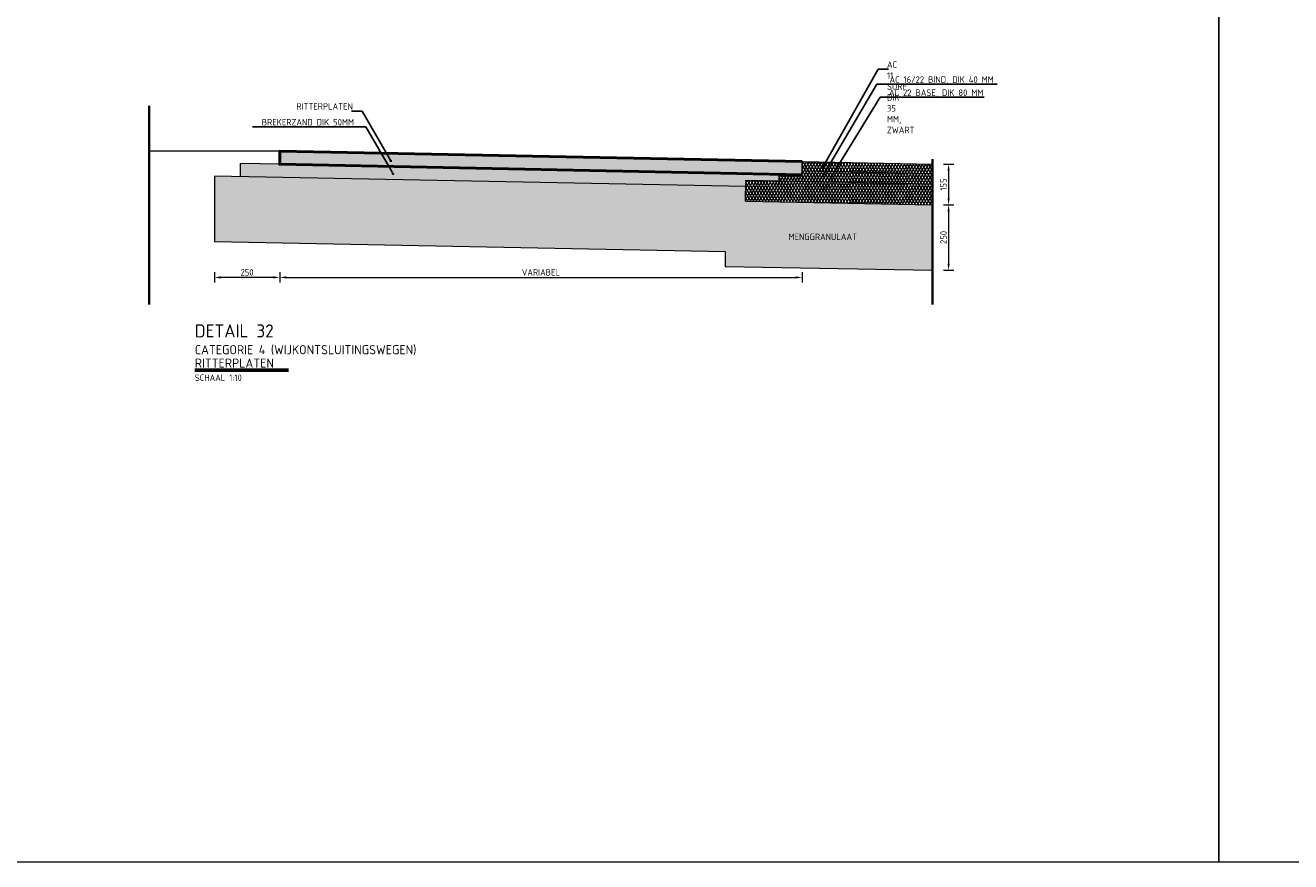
# Model space of a CAD drawing. Header units: metres. Extents: x 92403 to 95147, y 464428 to 465602.
# Tile 240 of 256: x 92599.28 to 92604.13, y 465099.19 to 465102.39. Entities that reach past the tile are written whole.
import ezdxf
from ezdxf import colors
from ezdxf.entities.mleader import LeaderData, LeaderLine
from ezdxf.math import Vec2, Vec3

# ---------------------------------------------------------------- set-up
doc = ezdxf.new("R2010")
doc.units = ezdxf.units.M
doc.linetypes.add('AL-PROJECT', pattern=[18, 12, -3, 0, -3])
doc.linetypes.add('VW-1-1_STREEP', pattern=[2, 1, -1])
doc.layers.get('0').update_dxf_attribs({"linetype": 'CONTINUOUS'})
doc.layers.get('Defpoints').update_dxf_attribs({"linetype": 'CONTINUOUS'})
for name, color, linetype, lineweight in [('N-WE-GR-GRAS-A', 62, 'CONTINUOUS', 18), ('N-WE-VH-DREMPEL_ASFALT-M', 7, 'CONTINUOUS', 18), ('N-WE-VH-VERHARDING_ASFALT-AD-10', 252, 'CONTINUOUS', 18), ('N-WE-VH-VERHARDING_ASFALT-G', 250, 'CONTINUOUS', 0), ('N-WE-VH-VERHARDING_ASFALT-T25', 7, 'CONTINUOUS', 25), ('N-WE-VH-VERHARDING_FUNDERING-A', 251, 'CONTINUOUS', 18), ('N-WE-VH-VERHARDING_FUNDERING-AD', 252, 'CONTINUOUS', 18), ('N-WE-VH-VERHARDING_FUNDERING-AD-10', 252, 'CONTINUOUS', 18), ('N-WE-VW-MARKERING_LANGS_STREEP_11-G', 7, 'VW-1-1_STREEP', 13), ('N-XX-GW-GROND_ZAND_CUNETZAND-A-50', 7, 'CONTINUOUS', 18), ('N-XX-VH-VERHARDING_GRASBETONSTEEN-GD', 70, 'CONTINUOUS', 50), ('N-XX-VH-VERHARDING_GRASPLAAT-AD-50', 72, 'CONTINUOUS', 18), ('X-XX-AL-PROJECTGRENS-G', 7, 'AL-PROJECT', 35), ('X-XX-AL-TEKENBLAD_TITELBLOK-T35', 50, 'CONTINUOUS', 35), ('X-XX-AL-VERWIJZING-T35', 7, 'CONTINUOUS', 35), ('X-XX-AL-VERWIJZING-T50', 7, 'CONTINUOUS', 50), ('X-XX-AL-VERWIJZING_DETAIL-M', 7, 'CONTINUOUS', 18)]:
    doc.layers.add(name, color=color, linetype=linetype, lineweight=lineweight)
doc.styles.add('NLCS-ISO-M10-T25', font='NLCS-ISO.ttf', dxfattribs={"height": 0.025})
doc.styles.add('NLCS-ISO-M10000-T35', font='NLCS-ISO.ttf', dxfattribs={"height": 35})
doc.styles.add('NLCS-ISO-M10000-T50', font='NLCS-ISO.ttf', dxfattribs={"height": 50})
doc.styles.add('NLCS_10_25', font='NLCS-ISO.ttf', dxfattribs={"height": 0.025})
doc.dimstyles.new('NLCS-M10-T25-PIJL_L2_H1', dxfattribs={"dimscale": 0.01, "dimtxt": 2.5, "dimasz": 2.5, "dimexe": 2, "dimexo": 2, "dimgap": 0.7, "dimtad": 1, "dimzin": 0, "dimdsep": 46, "dimtxsty": 'NLCS-ISO-M10-T25', "dimcen": 2.5, "dimdle": 2, "dimclrd": 256, "dimclre": 256, "dimclrt": 7, "dimadec": 1, "dimazin": 0, "dimtfac": 1, "dimtdec": 3, "dimtofl": 0, "dimtmove": 1, "dimatfit": 0, "dimfxl": 2, "dimfxlon": 1, "dimtfillclr": 256, "dimtolj": 1, "dimtzin": 0, "dimlwd": -1, "dimlwe": -1, "dimarcsym": 0})
pattern_1 = [(60, (2985.363616, 6084.488832), (-0.00866025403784, 0.005), []), (120, (2985.363616, 6084.488832), (-0.00866025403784, -0.005), [])]

# ---------------------------------------------------------------- blocks, each defined once
blk = doc.blocks.new('*D864')
at = {"layer": 'Defpoints', "color": 0, "transparency": 16777216}
for p in [(92600.2559, 465101.8597), (92602.2561, 465101.8197), (92602.2561, 465101.4266)]:
    blk.add_point(p, dxfattribs=at)
at = {"layer": 'X-XX-AL-VERWIJZING_DETAIL-M', "transparency": 16777216}
for p, q in [((92600.2559, 465101.4466), (92600.2559, 465101.4066)), ((92600.2809, 465101.4266), (92602.2311, 465101.4266)), ((92602.2561, 465101.4466), (92602.2561, 465101.4066))]:
    blk.add_line(p, q, dxfattribs=at)
for points in [[(92600.2809, 465101.4308), (92600.2809, 465101.4225), (92600.2559, 465101.4266)], [(92602.2311, 465101.4308), (92602.2311, 465101.4225), (92602.2561, 465101.4266)]]:
    blk.add_solid(points, dxfattribs=at)
at = {"layer": 'X-XX-AL-VERWIJZING_DETAIL-M', "color": 7, "transparency": 16777216, "insert": (92601.256, 465101.4461), "char_height": 0.025, "attachment_point": 5, "style": 'NLCS-ISO-M10-T25'}
blk.add_mtext('\\A1;VARIABEL', dxfattribs=at)
blk = doc.blocks.new('*D865')
at = {"layer": 'Defpoints', "color": 0, "transparency": 16777216}
for p in [(92602.7561, 465101.8597), (92602.7561, 465101.7046), (92602.8171, 465101.7046)]:
    blk.add_point(p, dxfattribs=at)
at = {"layer": 'X-XX-AL-VERWIJZING_DETAIL-M', "transparency": 16777216}
for p, q in [((92602.7971, 465101.8597), (92602.8371, 465101.8597)), ((92602.8171, 465101.8347), (92602.8171, 465101.7296)), ((92602.7971, 465101.7046), (92602.8371, 465101.7046))]:
    blk.add_line(p, q, dxfattribs=at)
for points in [[(92602.8129, 465101.8347), (92602.8212, 465101.8347), (92602.8171, 465101.8597)], [(92602.8129, 465101.7296), (92602.8212, 465101.7296), (92602.8171, 465101.7046)]]:
    blk.add_solid(points, dxfattribs=at)
at = {"layer": 'X-XX-AL-VERWIJZING_DETAIL-M', "color": 7, "transparency": 16777216, "insert": (92602.7976, 465101.7821), "char_height": 0.025, "attachment_point": 5, "rotation": 90, "style": 'NLCS-ISO-M10-T25'}
blk.add_mtext('\\A1;155', dxfattribs=at)
blk = doc.blocks.new('*D866')
at = {"layer": 'Defpoints', "color": 0, "transparency": 16777216}
for p in [(92602.7561, 465101.7046), (92602.7561, 465101.4546), (92602.8171, 465101.4546)]:
    blk.add_point(p, dxfattribs=at)
at = {"layer": 'X-XX-AL-VERWIJZING_DETAIL-M', "transparency": 16777216}
for p, q in [((92602.7971, 465101.7046), (92602.8371, 465101.7046)), ((92602.8171, 465101.6796), (92602.8171, 465101.4796)), ((92602.7971, 465101.4546), (92602.8371, 465101.4546))]:
    blk.add_line(p, q, dxfattribs=at)
for points in [[(92602.8129, 465101.6796), (92602.8212, 465101.6796), (92602.8171, 465101.7046)], [(92602.8129, 465101.4796), (92602.8212, 465101.4796), (92602.8171, 465101.4546)]]:
    blk.add_solid(points, dxfattribs=at)
at = {"layer": 'X-XX-AL-VERWIJZING_DETAIL-M', "color": 7, "transparency": 16777216, "insert": (92602.7976, 465101.5796), "char_height": 0.025, "attachment_point": 5, "rotation": 90, "style": 'NLCS-ISO-M10-T25'}
blk.add_mtext('\\A1;250', dxfattribs=at)
blk = doc.blocks.new('_Dot')
at = {"color": 0, "linetype": 'ByBlock', "lineweight": -2}
blk.add_line((-0.5, 0), (-1, 0), dxfattribs=at)
at = {"color": 0, "linetype": 'ByBlock', "const_width": 0.5}
blk.add_lwpolyline([(-0.25, 0, 1), (0.25, 0, 1)], format="xyb", close=True, dxfattribs=at)
blk = doc.blocks.new('*D867')
at = {"layer": 'Defpoints', "color": 0, "transparency": 16777216}
for p in [(92600.0061, 465101.8146), (92600.2559, 465101.8597), (92600.0061, 465101.4266)]:
    blk.add_point(p, dxfattribs=at)
at = {"layer": 'X-XX-AL-VERWIJZING_DETAIL-M', "transparency": 16777216}
for p, q in [((92600.0061, 465101.4466), (92600.0061, 465101.4066)), ((92600.2309, 465101.4266), (92600.0311, 465101.4266)), ((92600.2559, 465101.4466), (92600.2559, 465101.4066))]:
    blk.add_line(p, q, dxfattribs=at)
for points in [[(92600.0311, 465101.4308), (92600.0311, 465101.4225), (92600.0061, 465101.4266)], [(92600.2309, 465101.4308), (92600.2309, 465101.4225), (92600.2559, 465101.4266)]]:
    blk.add_solid(points, dxfattribs=at)
at = {"layer": 'X-XX-AL-VERWIJZING_DETAIL-M', "color": 7, "transparency": 16777216, "insert": (92600.131, 465101.4461), "char_height": 0.025, "attachment_point": 5, "style": 'NLCS-ISO-M10-T25'}
blk.add_mtext('\\A1;250', dxfattribs=at)

msp = doc.modelspace()

# ---------------------------------------------------------------- hatches: boundary and pattern name
at = {"layer": 'N-WE-VH-VERHARDING_ASFALT-AD-10'}
h = msp.add_hatch(dxfattribs=at)
h.set_pattern_fill('AVH-ASFALT', color=256, scale=0.01, pattern_type=2)
h.set_pattern_definition(pattern_1)
h.paths.add_polyline_path([(92602.756095, 465101.859662), (92602.256095, 465101.869662), (92602.256095, 465101.834655), (92602.756095, 465101.824655)])
h = msp.add_hatch(dxfattribs=at)
h.set_pattern_fill('AVH-ASFALT', color=256, scale=0.01, pattern_type=2)
h.set_pattern_definition(pattern_1)
h.paths.add_polyline_path([(92602.756095, 465101.824655), (92602.256095, 465101.834655), (92602.256095, 465101.819652), (92602.168642, 465101.821401), (92602.168142, 465101.796406), (92602.756095, 465101.784647)])
h = msp.add_hatch(dxfattribs=at)
h.set_pattern_fill('AVH-ASFALT', color=256, scale=0.01, pattern_type=2)
h.set_pattern_definition(pattern_1)
h.paths.add_polyline_path([(92602.040665, 465101.798955), (92602.039066, 465101.718971), (92602.756095, 465101.704631), (92602.756095, 465101.784647)])
at = {"layer": 'N-WE-VH-VERHARDING_FUNDERING-AD-10'}
h = msp.add_hatch(dxfattribs=at)
h.set_pattern_fill('AVH-FUNDERING_GRANULAAT', color=256, scale=0.01, pattern_type=2)
h.set_pattern_definition([(0, (92580.41614, 465107.48547), (0, 0.1), [0, -0.1]), (0, (92580.41714, 465107.45047), (0, 0.1), [0, -0.1]), (0, (92580.42014, 465107.50447), (0, 0.1), [0, -0.1]), (338.1986, (92580.368138, 465107.473465), (0.300000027, -0.099999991), [0.0107703, -0.5277462]), (216.8699, (92580.378138, 465107.469465), (0.299999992, 0.200000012), [0.005, -0.495]), (130.6013, (92580.374138, 465107.466465), (0.500000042, -0.599999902), [0.0092195, -0.9127349]), (206.5651, (92580.34114, 465107.454465), (-0.09999992, -0.10000013), [0.0022361, -0.2213707]), (326.3099, (92580.339138, 465107.453465), (0.199999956, -0.100000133), [0.0036056, -0.3569496]), (108.4349, (92580.342138, 465107.451465), (-0.09999984, 0.200000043), [0.0031623, -0.3130655]), (225, (92580.40514, 465107.444465), (-2e-17, -0.10000003), [0.0042426, -0.1371787]), (0, (92580.40214, 465107.44147), (0.1, 0.1), [0.006, -0.094]), (135, (92580.40814, 465107.441465), (-0.10000003, 9e-18), [0.0042426, -0.1371787]), (251.5651, (92580.393138, 465107.508465), (0.09999984, 0.200000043), [0.0031623, -0.3130655]), (0, (92580.39214, 465107.50547), (0.1, 0.1), [0.005, -0.095]), (143.1301, (92580.397138, 465107.505465), (-0.299999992, 0.200000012), [0.005, -0.495]), (213.6901, (92580.340138, 465107.509465), (0.199999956, 0.100000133), [0.0036056, -0.3569496]), (341.5651, (92580.337138, 465107.507465), (-0.200000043, 0.09999984), [0.0063246, -0.3099032]), (126.8699, (92580.343138, 465107.505465), (0.200000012, -0.299999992), [0.005, -0.495]), (0, (92580.36914, 465107.50547), (0, 0.1), [0, -0.1]), (0, (92580.34214, 465107.47947), (0, 0.1), [0, -0.1]), (0, (92580.37014, 465107.44247), (0, 0.1), [0, -0.1]), (0, (92580.39714, 465107.47347), (0, 0.1), [0, -0.1]), (0, (92580.36814, 465107.49047), (0, 0.1), [0, -0.1]), (0, (92580.34614, 465107.49347), (0, 0.1), [0, -0.1]), (0, (92580.35514, 465107.48747), (0, 0.1), [0, -0.1]), (0, (92580.35114, 465107.46347), (0, 0.1), [0, -0.1]), (0, (92580.32714, 465107.46747), (0, 0.1), [0, -0.1]), (0, (92580.32814, 465107.49047), (0, 0.1), [0, -0.1]), (0, (92580.32514, 465107.51247), (0, 0.1), [0, -0.1]), (0, (92580.35614, 465107.51647), (0, 0.1), [0, -0.1]), (0, (92580.37814, 465107.52047), (0, 0.1), [0, -0.1]), (0, (92580.41314, 465107.51647), (0, 0.1), [0, -0.1]), (0, (92580.38914, 465107.48547), (0, 0.1), [0, -0.1]), (0, (92580.37914, 465107.50347), (0, 0.1), [0, -0.1]), (0, (92580.38714, 465107.45547), (0, 0.1), [0, -0.1]), (0, (92580.35714, 465107.45047), (0, 0.1), [0, -0.1]), (0, (92580.38714, 465107.42847), (0, 0.1), [0, -0.1]), (0, (92580.35414, 465107.43447), (0, 0.1), [0, -0.1]), (0, (92580.32214, 465107.43147), (0, 0.1), [0, -0.1]), (0, (92580.33414, 465107.42647), (0, 0.1), [0, -0.1]), (0, (92580.33514, 465107.44047), (0, 0.1), [0, -0.1]), (0, (92580.40214, 465107.42447), (0, 0.1), [0, -0.1]), (0, (92580.41414, 465107.46547), (0, 0.1), [0, -0.1]), (0, (92580.40914, 465107.49547), (0, 0.1), [0, -0.1]), (0, (92580.36314, 465107.42347), (0, 0.1), [0, -0.1])])
h.paths.add_polyline_path([(92602.039066, 465101.718971), (92602.040365, 465101.773956), (92600.006095, 465101.814642), (92600.006097, 465101.564592), (92601.962047, 465101.525473), (92601.962047, 465101.469003), (92602.755187, 465101.454599), (92602.756095, 465101.704631)])
at = {"layer": 'N-XX-GW-GROND_ZAND_CUNETZAND-A-50'}
h = msp.add_hatch(dxfattribs=at)
h.set_pattern_fill('AGW-GROND_ZAND_CUNETZAND', color=256, scale=0.01, pattern_type=2)
h.set_pattern_definition([(0, (2985.363616, 6084.488832), (0.00625, 0.00625), [0, -0.0125])])
h.paths.add_polyline_path([(92602.040365, 465101.773956), (92602.040665, 465101.798955), (92602.168142, 465101.796406), (92602.168642, 465101.821401), (92600.256095, 465101.859652), (92600.106095, 465101.862652), (92600.106095, 465101.812642)])
at = {"layer": 'N-XX-VH-VERHARDING_GRASPLAAT-AD-50'}
h = msp.add_hatch(dxfattribs=at)
h.set_pattern_fill('AVH-GRASPLAAT', color=256, scale=0.01, pattern_type=2)
h.set_pattern_definition([(0, (-1711.60246, -603.29952), (0, 0.0216506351), [0.0125, -0.025]), (120, (-1711.60246, -603.29952), (-0.0187500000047, -0.01082531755), [0.0125, -0.025]), (60, (-1711.58996, -603.29952), (-0.0187500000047, 0.01082531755), [0.0125, -0.025])])
h.paths.add_polyline_path([(92600.256095, 465101.909662), (92600.256095, 465101.859652), (92602.256095, 465101.819652), (92602.256095, 465101.869662)])

# ---------------------------------------------------------------- linework, layer by layer
at = {"layer": 'N-WE-GR-GRAS-A', "flags": 128}
msp.add_lwpolyline([(92600.256095, 465101.909662), (92599.756095, 465101.909662)], dxfattribs=at)
at = {"layer": 'N-WE-VH-VERHARDING_ASFALT-G', "flags": 128}
for points in [[(92602.256095, 465101.869662), (92602.756095, 465101.859662)], [(92602.256095, 465101.819652), (92602.256095, 465101.869662)], [(92602.168142, 465101.796406), (92602.168642, 465101.821401)], [(92602.255395, 465101.834669), (92602.755395, 465101.824669)], [(92602.039066, 465101.718971), (92602.040665, 465101.798955)], [(92602.040665, 465101.798955), (92602.756395, 465101.784641)], [(92602.168142, 465101.796406), (92602.754595, 465101.784677)], [(92602.039066, 465101.718971), (92602.756095, 465101.704631)]]:
    msp.add_lwpolyline(points, dxfattribs=at)
at = {"layer": 'N-WE-VH-VERHARDING_FUNDERING-A', "flags": 128}
for points in [[(92600.106095, 465101.812642), (92600.106095, 465101.862652)], [(92600.255928, 465101.859655), (92600.106095, 465101.862652)]]:
    msp.add_lwpolyline(points, dxfattribs=at)
at = {"layer": 'N-WE-VH-VERHARDING_FUNDERING-AD', "flags": 128}
msp.add_lwpolyline([(92602.040365, 465101.773956), (92600.006095, 465101.814642), (92600.006097, 465101.564592), (92601.962047, 465101.525473), (92601.962047, 465101.469003), (92602.755187, 465101.454599)], dxfattribs=at)
at = {"layer": 'N-WE-VW-MARKERING_LANGS_STREEP_11-G', "linetype": 'Continuous'}
for points in [[(92603.852078, 465099.190265), (92613.259134, 465099.190265), (92613.259134, 465111.078697), (92603.852078, 465111.078697)], [(92590.88378, 465099.190265), (92603.852078, 465099.190265), (92603.852078, 465111.01153), (92590.88378, 465111.01153)]]:
    msp.add_lwpolyline(points, close=True, dxfattribs=at)
at = {"layer": 'N-XX-VH-VERHARDING_GRASBETONSTEEN-GD', "flags": 128}
msp.add_lwpolyline([(92602.256095, 465101.819652), (92600.256095, 465101.859652), (92600.256095, 465101.909662), (92602.256095, 465101.869662), (92602.256095, 465101.869662)], dxfattribs=at)
at = {"layer": 'X-XX-AL-PROJECTGRENS-G', "flags": 128}
for points in [[(92599.756095, 465101.32257), (92599.756095, 465101.32257), (92599.756095, 465102.083662)], [(92602.756095, 465101.32257), (92602.756095, 465101.879666)]]:
    msp.add_lwpolyline(points, dxfattribs=at)
at = {"layer": 'X-XX-AL-TEKENBLAD_TITELBLOK-T35'}
for p, q in [((92599.931015, 465101.074166), (92600.289675, 465101.074166)), ((92599.931015, 465101.069166), (92600.289675, 465101.069166))]:
    msp.add_line(p, q, dxfattribs=at)

# ---------------------------------------------------------------- texts
at = {"layer": 'N-WE-VH-DREMPEL_ASFALT-M', "char_height": 0.025, "attachment_point": 7, "style": 'NLCS_10_25'}
for s, insert in [('MENGGRANULAAT', (92602.203924, 465101.569446)), ('\\PSCHAAL 1:10', (92599.931015, 465101.030007))]:
    msp.add_mtext(s, dxfattribs=dict(at, insert=insert))
at = {"layer": 'X-XX-AL-VERWIJZING-T35', "char_height": 0.035, "width": 1.298086, "attachment_point": 7, "style": 'NLCS-ISO-M10000-T35'}
for s, insert in [('CATEGORIE 4 (WIJKONTSLUITINGSWEGEN)', (92599.931015, 465101.128944)), ('RITTERPLATEN', (92599.931015, 465101.080941))]:
    msp.add_mtext(s, dxfattribs=dict(at, insert=insert))
at = {"layer": 'X-XX-AL-VERWIJZING-T50', "insert": (92599.931015, 465101.196862), "char_height": 0.05, "width": 1.298086, "attachment_point": 7, "style": 'NLCS-ISO-M10000-T50'}
msp.add_mtext('DETAIL 32', dxfattribs=at)

# ---------------------------------------------------------------- dimensions: what is measured, and where the dimension line sits
at = {"layer": 'X-XX-AL-VERWIJZING_DETAIL-M'}
dim = msp.add_linear_dim(base=(92600.006095, 465101.426617), p1=(92600.255928, 465101.859655), p2=(92600.006095, 465101.814642), dimstyle='NLCS-M10-T25-PIJL_L2_H1', override={"dimdec": 0, "dimlfac": 1000}, dxfattribs=at)
dim.commit()
dim.dimension.update_dxf_attribs({"geometry": '*D867', "text_midpoint": (92600.131011, 465101.446117)})
dim = msp.add_linear_dim(base=(92602.256095, 465101.426617), p1=(92600.255928, 465101.859655), p2=(92602.256095, 465101.819652), text='VARIABEL', dimstyle='NLCS-M10-T25-PIJL_L2_H1', override={"dimdec": 0, "dimlfac": 1000}, dxfattribs=at)
dim.commit()
dim.dimension.update_dxf_attribs({"geometry": '*D864', "text_midpoint": (92601.256011, 465101.446117)})
for base, p1, p2, picture, middle in [((92602.817053, 465101.704631), (92602.756095, 465101.859662), (92602.756095, 465101.704631), '*D865', (92602.797553, 465101.782146)), ((92602.817053, 465101.454583), (92602.756095, 465101.704631), (92602.756095, 465101.454583), '*D866', (92602.797553, 465101.579607))]:
    dim = msp.add_linear_dim(base=base, p1=p1, p2=p2, angle=90, dimstyle='NLCS-M10-T25-PIJL_L2_H1', override={"dimdec": 0, "dimlfac": 1000}, dxfattribs=at)
    dim.commit()
    dim.dimension.update_dxf_attribs({"geometry": picture, "text_midpoint": middle})

# ---------------------------------------------------------------- leaders
at = {"layer": 'N-WE-VH-VERHARDING_ASFALT-T25'}
ml = msp.add_multileader_mtext('Standard', dxfattribs=at)
ml.set_content('\\A1;AC 11 SURF, DIK 35 MM, ZWART', color=7, style='NLCS-ISO-M10-T25')
ml.set_leader_properties(color=256, lineweight=-1)
ml.set_arrow_properties(name='DOT')
ml.build(insert=Vec2(0, 0))
ml.multileader.update_dxf_attribs({"text_left_attachment_type": 5, "text_right_attachment_type": 5, "dogleg_length": 0.025, "arrow_head_size": 0.01, "scale": 0.01})
ctx = ml.context
ctx.base_point, ctx.scale, ctx.char_height, ctx.arrow_head_size, ctx.landing_gap_size, ctx.plane_origin = Vec3(92602.572182, 465102.223308), 0.01, 0.025, 0.01, 0.009, Vec3(92602.335665, 465101.848894)
ctx.left_attachment, ctx.right_attachment = 5, 5
notes = []
notes.append((ctx, [(0, (1, 1, 0), (92602.547182, 465102.223308), (1, 0), 0.025, [(0, [(92602.335665, 465101.848894)], 0, [])])]))
ctx.mtext.insert, ctx.mtext.width, ctx.mtext.flow_direction = Vec3(92602.581182, 465102.253308), 0.58795303, 5
ml = msp.add_multileader_mtext('Standard', dxfattribs=at)
ml.set_content('\\A1;AC 16/22 BIND, DIK 40 MM', color=7, style='NLCS-ISO-M10-T25')
ml.set_leader_properties(color=256, lineweight=-1)
ml.set_arrow_properties(name='DOT')
ml.build(insert=Vec2(0, 0))
ml.multileader.update_dxf_attribs({"text_left_attachment_type": 5, "text_right_attachment_type": 5, "dogleg_length": 0.025, "arrow_head_size": 0.01, "scale": 0.01})
ctx = ml.context
ctx.base_point, ctx.scale, ctx.char_height, ctx.arrow_head_size, ctx.landing_gap_size, ctx.plane_origin = Vec3(92602.581843, 465102.166332), 0.01, 0.025, 0.01, 0.009, Vec3(92602.335665, 465101.814048)
ctx.left_attachment, ctx.right_attachment = 5, 5
notes.append((ctx, [(0, (1, 1, 0), (92602.542113, 465102.166332), (1, 0), 0.03973, [(0, [(92602.335665, 465101.814048)], 0, [])])]))
ctx.mtext.insert, ctx.mtext.flow_direction = Vec3(92602.590843, 465102.196332), 5
ml = msp.add_multileader_mtext('Standard', dxfattribs=at)
ml.set_content('AC 22 BASE, DIK 80 MM', color=7, style='NLCS-ISO-M10-T25')
ml.set_leader_properties(color=256, lineweight=-1)
ml.set_arrow_properties(name='DOT')
ml.build(insert=Vec2(0, 0))
ml.multileader.update_dxf_attribs({"text_left_attachment_type": 5, "text_right_attachment_type": 5, "dogleg_length": 2.5, "arrow_head_size": 0.01, "scale": 0.01})
ctx = ml.context
ctx.base_point, ctx.scale, ctx.char_height, ctx.arrow_head_size, ctx.landing_gap_size, ctx.plane_origin = Vec3(92602.579911, 465102.116115), 0.01, 0.025, 0.01, 0.009, Vec3(92602.335665, 465101.728176)
ctx.left_attachment, ctx.right_attachment = 5, 5
notes.append((ctx, [(0, (1, 1, 0), (92602.554911, 465102.116115), (1, 0), 0.025, [(0, [(92602.339845, 465101.764298)], 0, [])])]))
ctx.mtext.insert, ctx.mtext.flow_direction = Vec3(92602.588911, 465102.146115), 5
at = {"layer": 'N-WE-VH-VERHARDING_ASFALT-T25', "linetype": 'ByBlock'}
ml = msp.add_multileader_mtext('Standard', dxfattribs=at)
ml.set_content('\\A1;RITTERPLATEN', color=7, style='NLCS-ISO-M10-T25')
ml.set_leader_properties(color=256, lineweight=-1)
ml.set_arrow_properties(name='DOT')
ml.build(insert=Vec2(0, 0))
ml.multileader.update_dxf_attribs({"text_left_attachment_type": 5, "text_right_attachment_type": 5, "dogleg_length": 0.025, "arrow_head_size": 0.01, "scale": 0.01})
ctx = ml.context
ctx.base_point, ctx.scale, ctx.char_height, ctx.arrow_head_size, ctx.landing_gap_size, ctx.plane_origin = Vec3(92600.310835, 465102.063524), 0.01, 0.025, 0.01, 0.009, Vec3(92600.681407, 465101.872873)
ctx.left_attachment, ctx.right_attachment = 5, 5
notes.append((ctx, [(0, (1, 1, 0), (92600.571335, 465102.063524), (-1, 0), 0.025, [(0, [(92600.681407, 465101.872873)], 0, [])])]))
ctx.mtext.insert, ctx.mtext.width, ctx.mtext.flow_direction = Vec3(92600.319835, 465102.093524), 0.58795303, 5
ml = msp.add_multileader_mtext('Standard', dxfattribs=at)
ml.set_content('\\A1;BREKERZAND DIK 50MM', color=7, style='NLCS-ISO-M10-T25')
ml.set_leader_properties(color=256, lineweight=-1)
ml.set_arrow_properties(name='DOT')
ml.build(insert=Vec2(0, 0))
ml.multileader.update_dxf_attribs({"text_left_attachment_type": 5, "text_right_attachment_type": 5, "dogleg_length": 0.025, "arrow_head_size": 0.01, "scale": 0.01})
ctx = ml.context
ctx.base_point, ctx.scale, ctx.char_height, ctx.arrow_head_size, ctx.landing_gap_size, ctx.plane_origin = Vec3(92600.17839, 465102.003165), 0.01, 0.025, 0.01, 0.009, Vec3(92600.681407, 465101.838026)
ctx.left_attachment, ctx.right_attachment = 5, 5
notes.append((ctx, [(0, (1, 1, 0), (92600.586064, 465102.003165), (-1, 0), 0.039675, [(0, [(92600.689731, 465101.823162)], 0, [])])]))
ctx.mtext.insert, ctx.mtext.flow_direction = Vec3(92600.18739, 465102.033165), 5
for ctx, leaders in notes:
    for number, flags, end, landing, length, lines in leaders:
        leader = LeaderData()
        leader.index, (leader.has_last_leader_line, leader.has_dogleg_vector, leader.attachment_direction) = number, flags
        leader.last_leader_point, leader.dogleg_vector, leader.dogleg_length = Vec3(end), Vec3(landing), length
        for number, points, colour, breaks in lines:
            line = LeaderLine()
            line.index, line.vertices, line.color, line.breaks = number, Vec3.list(points), colors.encode_raw_color(colour), breaks
            leader.lines.append(line)
        ctx.leaders.append(leader)

doc.saveas('drawing.dxf')
